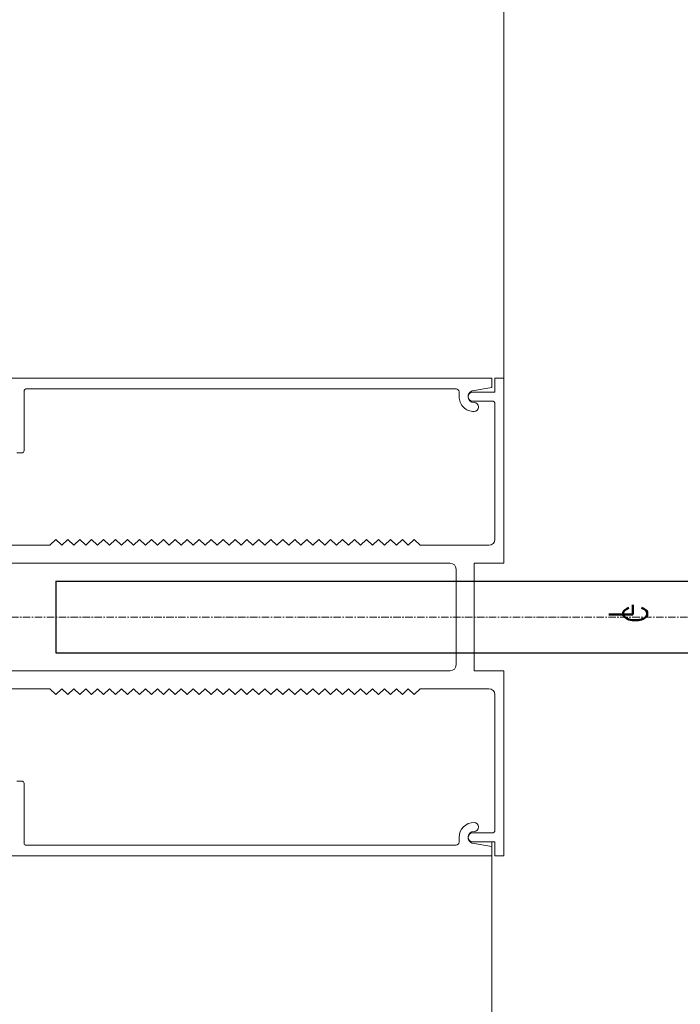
# Model space of a CAD drawing. Header units: inches. Extents: x -647532 to 3008597, y -136987 to 2557681.
# Tile 86 of 153: x 45390 to 45500, y 40498 to 40662. Entities that reach past the tile are written whole.
import ezdxf
from ezdxf import colors
from ezdxf.entities.mleader import LeaderData, LeaderLine
from ezdxf.enums import TextEntityAlignment as Align
from ezdxf.math import Vec2, Vec3

# ---------------------------------------------------------------- set-up
doc = ezdxf.new("R2010")
doc.units = ezdxf.units.IN
doc.header["$MEASUREMENT"] = 0
doc.linetypes.add('BIAL-IT1I-KGD-001-IN-DWG-141 LEVEL 2 - OVERALL FIRE EXIT PLAN$0$CENTER', pattern=[2, 1.25, -0.25, 0.25, -0.25])
doc.layers.add('ARCH', color=8, linetype='Continuous')
for name, color, linetype, lineweight in [('FURN', 8, 'Continuous', 5), ('FURN-HATCH', 8, 'Continuous', 5), ('YD-EXTERNAL 1', 8, 'Continuous', 5)]:
    doc.layers.add(name, color=color, linetype=linetype, lineweight=lineweight)
doc.styles.add('ARIAL', font='arial.ttf')
doc.styles.add('BIAL-IT1I-KGD-001-IN-DWG-141 LEVEL 2 - OVERALL FIRE EXIT PLAN$0$RomanS', font='Romans.shx', dxfattribs={"width": 0.8})
doc.styles.get("Standard").update_dxf_attribs({"font": 'arial.ttf'})

# ---------------------------------------------------------------- blocks, each defined once
blk = doc.blocks.new('BIAL-IT1I-KGD-001-IN-DWG-141 LEVEL 2 - OVERALL FIRE EXIT PLAN$0$A$C258E6B3D')
at = {"linetype": 'BIAL-IT1I-KGD-001-IN-DWG-141 LEVEL 2 - OVERALL FIRE EXIT PLAN$0$CENTER'}
blk.add_line((8455.52, 91.44), (8455.52, 776.35), dxfattribs=at)
at = {"lineweight": -3, "ltscale": 1000}
for p, q in [((8449.52, 234.96), (8449.52, 349.96)), ((8461.52, 234.96), (8461.52, 349.96)), ((8449.52, 234.96), (8461.52, 234.96))]:
    blk.add_line(p, q, dxfattribs=at)
for p, q in [((8415.52, 309.96), (4495.52, 309.96)), ((8446.52, 309.96), (8415.52, 309.96)), ((8415.52, 309.96), (8415.52, 308.46)), ((8446.52, 304.96), (8446.52, 309.96)), ((8495.52, 309.96), (8464.52, 309.96)), ((8464.52, 309.96), (8464.52, 304.96)), ((8495.52, 308.46), (8495.52, 309.96)), ((8415.52, 308.46), (8417.87, 308.46)), ((8417.87, 308.46), (8417.87, 304.71)), ((8419.87, 308.46), (8442.52, 308.46)), ((8468.52, 308.46), (8491.17, 308.46)), ((8493.17, 304.71), (8493.17, 308.46)), ((8493.17, 308.46), (8495.52, 308.46)), ((8415.52, 207.96), (8415.52, 307.96)), ((8415.52, 307.96), (8417.12, 307.96)), ((8417.12, 307.96), (8417.66, 304.67)), ((8419.37, 304.71), (8419.37, 307.96)), ((8443.52, 307.46), (8443.52, 295.96)), ((8467.52, 295.96), (8467.52, 307.46)), ((8491.67, 307.96), (8491.67, 304.71)), ((12530.95, 307.96), (8493.17, 307.96)), ((8493.92, 307.96), (8493.38, 304.67)), ((8495.52, 307.96), (8493.92, 307.96)), ((8495.52, 207.96), (8495.52, 307.96)), ((8464.52, 304.96), (8446.52, 304.96)), ((8417.32, 301.96), (8417.32, 229.96)), ((8418.62, 302.46), (8417.82, 302.46)), ((8463.52, 301.96), (8447.52, 301.96)), ((8492.42, 302.46), (8493.22, 302.46)), ((8493.72, 301.96), (8493.72, 229.96)), ((8446.52, 300.96), (8446.52, 222.96)), ((8464.52, 222.96), (8464.52, 300.96)), ((8443.52, 295.96), (8442.52, 294.96)), ((8468.52, 294.96), (8467.52, 295.96)), ((8442.52, 294.96), (8443.52, 293.96)), ((8443.52, 293.96), (8442.52, 292.96)), ((8467.52, 293.96), (8468.52, 294.96)), ((8468.52, 292.96), (8467.52, 293.96)), ((8442.52, 292.96), (8443.52, 291.96)), ((8443.52, 291.96), (8442.52, 290.96)), ((8467.52, 291.96), (8468.52, 292.96)), ((8468.52, 290.96), (8467.52, 291.96)), ((8442.52, 290.96), (8443.52, 289.96)), ((8467.52, 289.96), (8468.52, 290.96)), ((8443.52, 289.96), (8442.52, 288.96)), ((8442.52, 288.96), (8443.52, 287.96)), ((8468.52, 288.96), (8467.52, 289.96)), ((8467.52, 287.96), (8468.52, 288.96)), ((8443.52, 287.96), (8442.52, 286.96)), ((8442.52, 286.96), (8443.52, 285.96)), ((8468.52, 286.96), (8467.52, 287.96)), ((8467.52, 285.96), (8468.52, 286.96)), ((8443.52, 285.96), (8442.52, 284.96)), ((8468.52, 284.96), (8467.52, 285.96)), ((8442.52, 284.96), (8443.52, 283.96)), ((8443.52, 283.96), (8442.52, 282.96)), ((8467.52, 283.96), (8468.52, 284.96)), ((8468.52, 282.96), (8467.52, 283.96)), ((8442.52, 282.96), (8443.52, 281.96)), ((8443.52, 281.96), (8442.52, 280.96)), ((8467.52, 281.96), (8468.52, 282.96)), ((8468.52, 280.96), (8467.52, 281.96)), ((8442.52, 280.96), (8443.52, 279.96)), ((8467.52, 279.96), (8468.52, 280.96)), ((8443.52, 279.96), (8442.52, 278.96)), ((8442.52, 278.96), (8443.52, 277.96)), ((8468.52, 278.96), (8467.52, 279.96)), ((8467.52, 277.96), (8468.52, 278.96)), ((8443.52, 277.96), (8442.52, 276.96)), ((8442.52, 276.96), (8443.52, 275.96)), ((8468.52, 276.96), (8467.52, 277.96)), ((8467.52, 275.96), (8468.52, 276.96)), ((8443.52, 275.96), (8442.52, 274.96)), ((8468.52, 274.96), (8467.52, 275.96)), ((8442.52, 274.96), (8443.52, 273.96)), ((8443.52, 273.96), (8442.52, 272.96)), ((8467.52, 273.96), (8468.52, 274.96)), ((8468.52, 272.96), (8467.52, 273.96)), ((8442.52, 272.96), (8443.52, 271.96)), ((8467.52, 271.96), (8468.52, 272.96)), ((8443.52, 271.96), (8442.52, 270.96)), ((8442.52, 270.96), (8443.52, 269.96)), ((8468.52, 270.96), (8467.52, 271.96)), ((8467.52, 269.96), (8468.52, 270.96)), ((8443.52, 269.96), (8442.52, 268.96)), ((8442.52, 268.96), (8443.52, 267.96)), ((8468.52, 268.96), (8467.52, 269.96)), ((8467.52, 267.96), (8468.52, 268.96)), ((8443.52, 267.96), (8442.52, 266.96)), ((8468.52, 266.96), (8467.52, 267.96)), ((8442.52, 266.96), (8443.52, 265.96)), ((8443.52, 265.96), (8442.52, 264.96)), ((8467.52, 265.96), (8468.52, 266.96)), ((8468.52, 264.96), (8467.52, 265.96)), ((8442.52, 264.96), (8443.52, 263.96)), ((8443.52, 263.96), (8442.52, 262.96)), ((8467.52, 263.96), (8468.52, 264.96)), ((8468.52, 262.96), (8467.52, 263.96)), ((8442.52, 262.96), (8443.52, 261.96)), ((8467.52, 261.96), (8468.52, 262.96)), ((8443.52, 261.96), (8442.52, 260.96)), ((8442.52, 260.96), (8443.52, 259.96)), ((8468.52, 260.96), (8467.52, 261.96)), ((8467.52, 259.96), (8468.52, 260.96)), ((8443.52, 259.96), (8442.52, 258.96)), ((8442.52, 258.96), (8443.52, 257.96)), ((8468.52, 258.96), (8467.52, 259.96)), ((8467.52, 257.96), (8468.52, 258.96)), ((8443.52, 257.96), (8442.52, 256.96)), ((8468.52, 256.96), (8467.52, 257.96)), ((8442.52, 256.96), (8443.52, 255.96)), ((8443.52, 255.96), (8442.52, 254.96)), ((8467.52, 255.96), (8468.52, 256.96)), ((8468.52, 254.96), (8467.52, 255.96)), ((8442.52, 254.96), (8443.52, 253.96)), ((8443.52, 253.96), (8442.52, 252.96)), ((8467.52, 253.96), (8468.52, 254.96)), ((8468.52, 252.96), (8467.52, 253.96)), ((8442.52, 252.96), (8443.52, 251.96)), ((8467.52, 251.96), (8468.52, 252.96)), ((8443.52, 251.96), (8442.52, 250.96)), ((8442.52, 250.96), (8443.52, 249.96)), ((8468.52, 250.96), (8467.52, 251.96)), ((8467.52, 249.96), (8468.52, 250.96)), ((8443.52, 249.96), (8442.52, 248.96)), ((8442.52, 248.96), (8443.52, 247.96)), ((8468.52, 248.96), (8467.52, 249.96)), ((8467.52, 247.96), (8468.52, 248.96)), ((8443.52, 247.96), (8442.52, 246.96)), ((8468.52, 246.96), (8467.52, 247.96)), ((8442.52, 246.96), (8443.52, 245.96)), ((8443.52, 245.96), (8442.52, 244.96)), ((8467.52, 245.96), (8468.52, 246.96)), ((8468.52, 244.96), (8467.52, 245.96)), ((8442.52, 244.96), (8443.52, 243.96)), ((8467.52, 243.96), (8468.52, 244.96)), ((8443.52, 243.96), (8442.52, 242.96)), ((8442.52, 242.96), (8443.52, 241.96)), ((8468.52, 242.96), (8467.52, 243.96)), ((8467.52, 241.96), (8468.52, 242.96)), ((8443.52, 241.96), (8442.52, 240.96)), ((8442.52, 240.96), (8443.52, 239.96)), ((8468.52, 240.96), (8467.52, 241.96)), ((8467.52, 239.96), (8468.52, 240.96)), ((8443.52, 239.96), (8442.52, 238.96)), ((8468.52, 238.96), (8467.52, 239.96)), ((8442.52, 238.96), (8443.52, 237.96)), ((8443.52, 237.96), (8442.52, 236.96)), ((8467.52, 237.96), (8468.52, 238.96)), ((8468.52, 236.96), (8467.52, 237.96)), ((8442.52, 236.96), (8443.52, 235.96)), ((8443.52, 235.96), (8442.52, 234.96)), ((8467.52, 235.96), (8468.52, 236.96)), ((8468.52, 234.96), (8467.52, 235.96)), ((8442.52, 234.96), (8443.52, 233.96)), ((8467.52, 233.96), (8468.52, 234.96)), ((8443.52, 233.96), (8443.52, 223.96)), ((8467.52, 223.96), (8467.52, 233.96)), ((8417.62, 229.66), (8427.72, 229.66)), ((8428.02, 229.36), (8428.02, 228.42)), ((8483.02, 229.36), (8483.02, 228.42)), ((8493.42, 229.66), (8483.32, 229.66))]:
    blk.add_line(p, q)
for centre, radius, start, end in [((8419.87, 307.96), 0.5, 90, 180), ((8442.52, 307.46), 1, 0, 90), ((8468.52, 307.46), 1, 90, 180), ((8491.17, 307.96), 0.5, 0, 90), ((8418.62, 304.96), 1, 196.8404, 0), ((8418.62, 304.96), 2.5, 270, 0), ((8420.37, 304.96), 0.75, 0, 180), ((8490.67, 304.96), 0.75, 0, 180), ((8492.42, 304.96), 2.5, 180, 270), ((8492.42, 304.96), 1, 180, 343.1596), ((8418.62, 304.71), 0.75, 180, 0), ((8492.42, 304.71), 0.75, 180, 0), ((8417.82, 301.96), 0.5, 90, 180), ((8447.52, 300.96), 1, 90, 180), ((8463.52, 300.96), 1, 0, 90), ((8493.22, 301.96), 0.5, 0, 90), ((8417.62, 229.96), 0.3, 180, 270), ((8427.72, 229.36), 0.3, 360, 90), ((8483.32, 229.36), 0.3, 90, 180), ((8493.42, 229.96), 0.3, 270, 0)]:
    blk.add_arc(centre, radius, start, end)
at = {"style": 'BIAL-IT1I-KGD-001-IN-DWG-141 LEVEL 2 - OVERALL FIRE EXIT PLAN$0$RomanS', "width": 0.8}
for s, p in [('C', (8456.47, 333.94)), ('L', (8455.66, 331.54))]:
    blk.add_text(s, height=4, rotation=180, dxfattribs=at).set_placement(p)
blk = doc.blocks.new('_TagSlot')
at = {"color": 0, "linetype": 'ByBlock', "lineweight": -2, "transparency": 16777216}
for p, q in [((-4, 4), (4, 4)), ((-4, -4), (4, -4))]:
    blk.add_line(p, q, dxfattribs=at)
for centre, start, end in [((-4, 0), 90, 270), ((4, 0), 270, 90)]:
    blk.add_arc(centre, 4, start, end, dxfattribs=at)
at = {"layer": 'FURN', "color": 0, "transparency": 16777216, "style": 'ARIAL'}
blk.add_attdef('M-01', text='', height=2.5, dxfattribs=at).set_placement((0, -1.5), align=Align.CENTER)
blk = doc.blocks.new('_DotSmall')
at = {"color": 0, "linetype": 'ByBlock', "const_width": 0.5}
blk.add_lwpolyline([(-0.0625, 0, 1), (0.0625, 0, 1)], format="xyb", close=True, dxfattribs=at)
blk = doc.blocks.new('ARCH')
at = {"layer": 'YD-EXTERNAL 1', "rotation": 269.9999999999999}
blk.add_blockref('BIAL-IT1I-KGD-001-IN-DWG-141 LEVEL 2 - OVERALL FIRE EXIT PLAN$0$A$C258E6B3D', (45160.642, 49017.883), dxfattribs=at)
at = {"layer": 'FURN-HATCH', "linetype": 'Continuous'}
ml = blk.add_multileader_block('Standard', dxfattribs=at)
ml.set_content('_TagSlot', color=256, scale=-11.71875)
ml.set_attribute('M-01', 'VNR1', width=0)
ml.set_leader_properties(color=256, linetype='ByLayer', lineweight=-1)
ml.set_arrow_properties(name='DOTSMALL')
ml.build(insert=Vec2(0, 0))
ml.multileader.update_dxf_attribs({"dogleg_length": 115.809, "arrow_head_size": 28.235})
ctx = ml.context
ctx.base_point, ctx.char_height, ctx.arrow_head_size, ctx.landing_gap_size, ctx.plane_origin = Vec3(101476.346, 52296.962), 200, 28.235, 4, Vec3(100757.024, 52076.672)
notes = []
notes.append((ctx, [(0, (0, 0, 0), (0, 0), (1, 0), 1, [])]))
ctx.block.insert, ctx.block.rotation, ctx.block.scale = Vec3(101570.096, 52296.962), 3.1415927, Vec3(-11.71875, 11.71875, 11.71875)
ml = blk.add_multileader_block('Standard', dxfattribs=at)
ml.set_content('_TagSlot', color=256, scale=-11.71875)
ml.set_attribute('M-01', 'VNR1', width=0)
ml.set_leader_properties(color=256, linetype='ByLayer', lineweight=-1)
ml.set_arrow_properties(name='DOTSMALL')
ml.build(insert=Vec2(0, 0))
ml.multileader.update_dxf_attribs({"dogleg_length": 115.809, "arrow_head_size": 28.235})
ctx = ml.context
ctx.base_point, ctx.char_height, ctx.arrow_head_size, ctx.landing_gap_size, ctx.plane_origin = Vec3(97954.669, 52254.917), 200, 28.235, 4, Vec3(97235.347, 52034.627)
notes.append((ctx, [(0, (0, 0, 0), (0, 0), (1, 0), 1, [])]))
ctx.block.insert, ctx.block.rotation, ctx.block.scale = Vec3(98048.419, 52254.917), 3.1415927, Vec3(-11.71875, 11.71875, 11.71875)
ml = blk.add_multileader_block('Standard', dxfattribs=at)
ml.set_content('_TagSlot', color=256, scale=-11.71875)
ml.set_attribute('M-01', 'VNR1', width=0)
ml.set_leader_properties(color=256, linetype='ByLayer', lineweight=-1)
ml.set_arrow_properties(name='DOTSMALL')
ml.build(insert=Vec2(0, 0))
ml.multileader.update_dxf_attribs({"dogleg_length": 115.809, "arrow_head_size": 28.235})
ctx = ml.context
ctx.base_point, ctx.char_height, ctx.arrow_head_size, ctx.landing_gap_size, ctx.plane_origin = Vec3(99751.234, 51693.272), 200, 28.235, 4, Vec3(99031.911, 51472.982)
notes.append((ctx, [(0, (0, 0, 0), (0, 0), (1, 0), 1, [])]))
ctx.block.insert, ctx.block.rotation, ctx.block.scale = Vec3(99844.984, 51693.272), 3.1415927, Vec3(-11.71875, 11.71875, 11.71875)
for ctx, leaders in notes:
    for number, flags, end, landing, length, lines in leaders:
        leader = LeaderData()
        leader.index, (leader.has_last_leader_line, leader.has_dogleg_vector, leader.attachment_direction) = number, flags
        leader.last_leader_point, leader.dogleg_vector, leader.dogleg_length = Vec3(end), Vec3(landing), length
        for number, points, colour, breaks in lines:
            line = LeaderLine()
            line.index, line.vertices, line.color, line.breaks = number, Vec3.list(points), colors.encode_raw_color(colour), breaks
            leader.lines.append(line)
        ctx.leaders.append(leader)

msp = doc.modelspace()

# ---------------------------------------------------------------- block references
at = {"layer": 'ARCH'}
msp.add_blockref('ARCH', (0, 0), dxfattribs=at)

doc.saveas('drawing.dxf')
